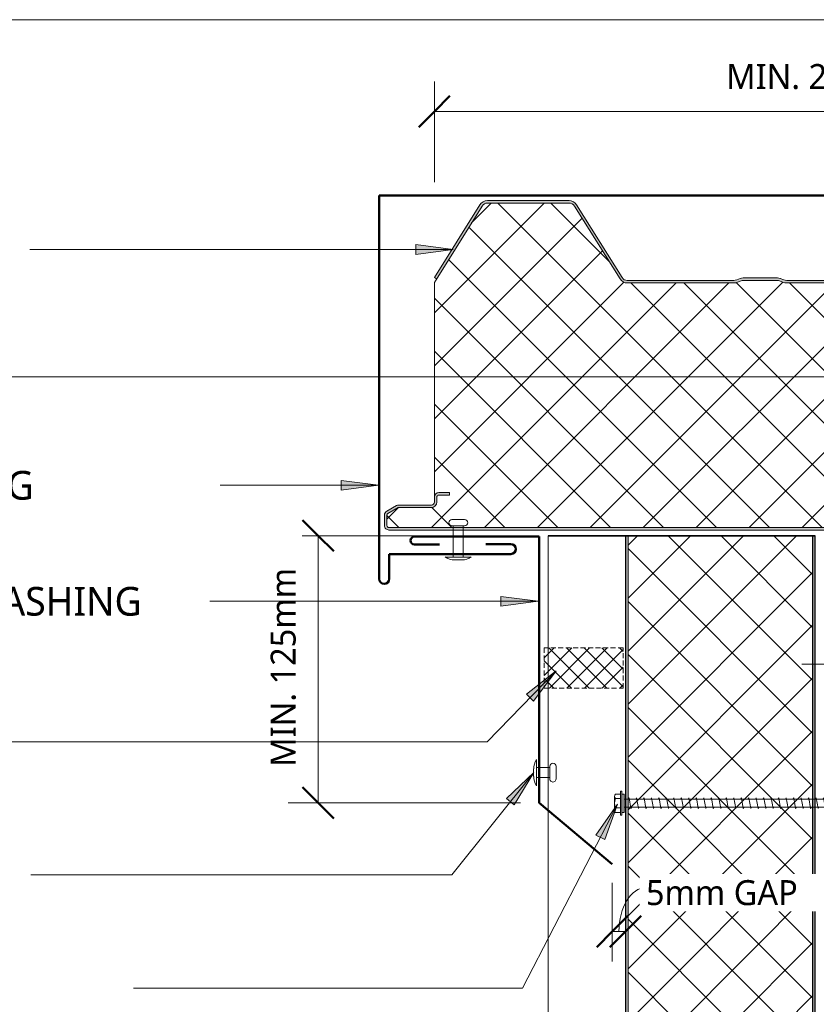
# Model space of a CAD drawing. Header units: millimetres. Extents: x -399 to 996, y 9 to 657.
# Tile 3 of 5: x -116 to 203, y 221 to 616. Entities that reach past the tile are written whole.
import ezdxf

# ---------------------------------------------------------------- set-up
doc = ezdxf.new("R2010")
doc.units = ezdxf.units.MM
doc.linetypes.add('Dash Short', pattern=[3, 2, -1])
for name, color, linetype, lineweight in [('A-ANNO-DIMS', 211, 'Continuous', 9), ('A-ANNO-DIMS-5', 211, 'Continuous', 9), ('A-DETL', 90, 'Continuous', 13), ('A-DETL-GENF', 92, 'Continuous', 13), ('G-ANNO-TEXT', 231, 'Continuous', 9)]:
    doc.layers.add(name, color=color, linetype=linetype, lineweight=lineweight)
doc.styles.add('Yu Gothic', font='Yu Gothic.ttf', dxfattribs={"height": 11.5})
doc.styles.add('Yu Gothic_1', font='Yu Gothic.ttf', dxfattribs={"height": 10})
doc.dimstyles.new('Diagonal', dxfattribs={"dimscale": 304.8, "dimtxt": 11.609035, "dimasz": 0.04101, "dimexe": 0.03937, "dimexo": 0.024606, "dimgap": 0.024606, "dimtad": 1, "dimdec": 0, "dimzin": 0, "dimdsep": 46, "dimtxsty": 'Yu Gothic_1', "dimblk1": 'OBLIQUE', "dimblk2": 'OBLIQUE', "dimsah": 1, "dimcen": 0.09, "dimazin": 0, "dimtfac": 1, "dimtdec": 4, "dimtix": 1, "dimtmove": 0, "dimatfit": 3, "dimfxl": 1, "dimtvp": 1, "dimtfill": 1, "dimtolj": 1, "dimtzin": 0, "dimarcsym": 2})
doc.dimstyles.new('Diagonal_1', dxfattribs={"dimscale": 304.8, "dimtxt": 11.609035, "dimasz": 0.04101, "dimexe": 0.03937, "dimexo": 0.024606, "dimgap": 0.024606, "dimtad": 1, "dimdec": 0, "dimzin": 0, "dimdsep": 46, "dimtxsty": 'Yu Gothic_1', "dimblk1": 'OBLIQUE', "dimblk2": 'OBLIQUE', "dimsah": 1, "dimcen": 0.09, "dimazin": 0, "dimtfac": 1, "dimtdec": 4, "dimtix": 1, "dimtmove": 1, "dimatfit": 3, "dimfxl": 1, "dimtvp": 1, "dimtfill": 1, "dimtolj": 1, "dimtzin": 0, "dimarcsym": 2})

# ---------------------------------------------------------------- blocks, each defined once
blk = doc.blocks.new('Thermospan Insulated Panel3 - 75mm-4144780-06  BARGE WITH PROFILED CLADDING')
at = {"layer": 'A-DETL-GENF'}
for points in [[(232.75, -31.35), (232.75, -32), (632.88, -32), (632.88, -31), (232.75, -31)], [(232.75, -106), (232.75, -107), (632.88, -107), (632.88, -106), (370.47, -106)]]:
    blk.add_hatch(color=256, dxfattribs=at).paths.add_polyline_path(points)
h = blk.add_hatch(dxfattribs=at)
h.set_pattern_fill('FP_1', color=256, style=0, pattern_type=2)
h.set_pattern_definition([(315, (224.03, 95.701), (10.6066, 10.6066), []), (45, (224.03, 95.701), (-10.6066, 10.6066), [])])
h.paths.add_polyline_path([(232.75, -32), (232.75, -106), (632.88, -106), (632.88, -32), (370.47, -32)])
for p, q in [((232.75, 0), (571.84, 0)), ((571.84, 0), (587.91, 0)), ((587.91, 0), (632.88, 0)), ((632.88, 0), (632.88, -107)), ((632.88, -32), (232.75, -32))]:
    blk.add_line(p, q, dxfattribs=at)
at = {"layer": 'A-DETL-GENF', "lineweight": 25}
for p, q in [((632.88, -31), (232.75, -31)), ((632.88, -106), (232.75, -106)), ((232.75, -107), (632.88, -107))]:
    blk.add_line(p, q, dxfattribs=at)
blk = doc.blocks.new('Metecno RFw 1000 - FLAT FINISH - RFw 1000 100mm - FLAT-4181614-06  BARGE WITH PROFILED CLADDING')
at = {"layer": 'A-DETL-GENF'}
h = blk.add_hatch(color=256, dxfattribs=at)
h.paths.add_polyline_path([(1009.62, 0), (53.69, 0), (53.69, -1), (1018.41, -1.03), (1018.77, -1.23), (1018.97, -1.59), (1019, -1.8), (1018.97, -6.17), (1018.77, -6.53), (1018.6, -6.65), (1014.54, -9), (1001.2, -9), (1000.63, -9.07), (1000.1, -9.29), (999.64, -9.64), (999.29, -10.1), (999.07, -10.63), (999, -11.2), (998.97, -13.41), (998.77, -13.76), (998.41, -13.97), (998.2, -14), (994, -14), (994, -15), (998.41, -14.97), (998.67, -14.94), (999.1, -14.76), (999.47, -14.47), (999.84, -13.89), (999.94, -13.67), (1000, -12.99), (1000.04, -10.89), (1000.16, -10.6), (1000.35, -10.35), (1000.6, -10.16), (1000.89, -10.04), (1001.2, -10), (1014.54, -9.97), (1014.79, -9.94), (1015.22, -9.76), (1019.1, -7.52), (1019.47, -7.23), (1019.84, -6.65), (1019.94, -6.43), (1020, -5.96), (1020, -1.8), (1019.9, -1.23), (1019.76, -0.9), (1019.47, -0.53), (1019, -0.2), (1018.6, -0.05), (1018.2, 0)])
h.paths.add_polyline_path([(879.95, -99), (879.19, -99.07), (878.46, -99.29), (876.68, -100), (862.07, -100), (860.28, -99.29), (859.55, -99.07), (858.79, -99), (815.95, -99), (815.19, -99.07), (814.46, -99.29), (812.68, -100), (798.07, -100), (796.28, -99.29), (795.55, -99.07), (794.79, -99), (752.04, -99), (751.18, -99.11), (750.39, -99.43), (749.69, -99.93), (749.15, -100.6), (730.91, -129.78), (730.5, -130.29), (729.97, -130.67), (729.36, -130.92), (728.71, -131), (696.04, -131), (695.38, -130.92), (694.77, -130.67), (694.25, -130.29), (693.83, -129.78), (675.59, -100.6), (675.05, -99.93), (674.36, -99.43), (673.56, -99.11), (672.71, -99), (629.95, -99), (629.19, -99.07), (628.46, -99.29), (626.68, -100), (612.07, -100), (610.28, -99.29), (609.55, -99.07), (608.79, -99), (565.95, -99), (565.19, -99.07), (564.46, -99.29), (562.68, -100), (548.07, -100), (546.28, -99.29), (545.55, -99.07), (544.79, -99), (502.04, -99), (501.18, -99.11), (500.39, -99.43), (499.69, -99.93), (499.15, -100.6), (480.91, -129.78), (480.5, -130.29), (479.97, -130.67), (479.36, -130.92), (478.71, -131), (446.04, -131), (445.38, -130.92), (444.77, -130.67), (444.25, -130.29), (443.83, -129.78), (425.59, -100.6), (425.05, -99.93), (424.36, -99.43), (423.56, -99.11), (422.71, -99), (379.95, -99), (379.19, -99.07), (378.46, -99.29), (376.68, -100), (362.07, -100), (360.28, -99.29), (359.55, -99.07), (358.79, -99), (315.95, -99), (315.19, -99.07), (314.46, -99.29), (312.68, -100), (298.07, -100), (296.28, -99.29), (295.55, -99.07), (294.79, -99), (252.04, -99), (251.18, -99.11), (250.39, -99.43), (249.69, -99.93), (249.15, -100.6), (230.91, -129.78), (230.5, -130.29), (229.97, -130.67), (229.36, -130.92), (228.71, -131), (196.04, -131), (195.38, -130.92), (194.77, -130.67), (194.25, -130.29), (193.83, -129.78), (175.59, -100.6), (175.05, -99.93), (174.36, -99.43), (173.56, -99.11), (172.71, -99), (129.95, -99), (129.07, -99.11), (128.46, -99.29), (126.68, -100), (112.07, -100), (110.28, -99.29), (109.55, -99.07), (108.79, -99), (65.95, -99), (65.19, -99.07), (64.46, -99.29), (62.68, -100), (53.69, -100), (53.69, -101), (62.86, -100.95), (63.41, -100.79), (65.38, -100.05), (65.95, -100), (109.36, -100.05), (110.28, -100.36), (111.88, -100.95), (112.45, -101), (126.86, -100.95), (127.41, -100.79), (129.38, -100.05), (129.95, -100), (172.71, -100), (173.31, -100.08), (173.87, -100.3), (174.36, -100.66), (174.74, -101.13), (192.98, -130.31), (193.56, -131.01), (194.29, -131.55), (195.13, -131.89), (196.04, -132), (228.71, -132), (229.61, -131.89), (230.45, -131.55), (231.26, -130.92), (231.76, -130.31), (250, -101.13), (250.39, -100.66), (250.87, -100.3), (251.43, -100.08), (252.04, -100), (295.36, -100.05), (296.28, -100.36), (297.88, -100.95), (298.45, -101), (312.86, -100.95), (313.41, -100.79), (315.38, -100.05), (315.95, -100), (359.36, -100.05), (360.28, -100.36), (361.88, -100.95), (362.45, -101), (376.86, -100.95), (377.41, -100.79), (379.38, -100.05), (379.95, -100), (422.71, -100), (423.31, -100.08), (423.87, -100.3), (424.36, -100.66), (424.74, -101.13), (442.98, -130.31), (443.56, -131.01), (444.29, -131.55), (445.13, -131.89), (446.04, -132), (478.71, -132), (479.61, -131.89), (480.5, -131.52), (481.2, -131), (481.76, -130.31), (500, -101.13), (500.39, -100.66), (500.87, -100.3), (501.43, -100.08), (502.04, -100), (545.36, -100.05), (546.28, -100.36), (547.88, -100.95), (548.45, -101), (562.86, -100.95), (563.41, -100.79), (565.38, -100.05), (565.95, -100), (609.36, -100.05), (610.28, -100.36), (611.88, -100.95), (612.45, -101), (626.86, -100.95), (627.41, -100.79), (629.38, -100.05), (629.95, -100), (672.71, -100), (673.31, -100.08), (673.87, -100.3), (674.36, -100.66), (674.74, -101.13), (692.98, -130.31), (693.56, -131.01), (694.29, -131.55), (695.13, -131.89), (696.04, -132), (728.71, -132), (729.61, -131.89), (730.45, -131.55), (731.2, -131), (731.76, -130.31), (750, -101.13), (750.39, -100.66), (750.87, -100.3), (751.43, -100.08), (752.04, -100), (795.36, -100.05), (796.28, -100.36), (797.88, -100.95), (798.45, -101), (812.86, -100.95), (813.41, -100.79), (815.38, -100.05), (815.95, -100), (859.36, -100.05), (860.28, -100.36), (861.88, -100.95), (862.45, -101), (876.86, -100.95), (877.41, -100.79), (879.38, -100.05), (879.95, -100), (922.71, -100), (923.31, -100.08), (923.87, -100.3), (924.36, -100.66), (924.74, -101.13), (942.98, -130.31), (943.56, -131.01), (944.29, -131.55), (945.13, -131.89), (946.04, -132), (978.71, -132), (979.61, -131.89), (980.45, -131.55), (981.19, -131.01), (981.76, -130.31), (1000, -101.13), (999.15, -100.6), (980.91, -129.78), (980.5, -130.29), (979.97, -130.67), (979.36, -130.92), (978.71, -131), (946.04, -131), (945.38, -130.92), (944.77, -130.67), (944.25, -130.29), (943.83, -129.78), (925.59, -100.6), (925.05, -99.93), (924.36, -99.43), (923.56, -99.11), (922.71, -99), (884.53, -99)])
h = blk.add_hatch(dxfattribs=at)
h.set_pattern_fill('FP_2', color=256, style=0, pattern_type=2)
h.set_pattern_definition([(225, (1050.084, 411.128), (10.6066, -10.6066), []), (315, (1050.084, 411.128), (10.6066, 10.6066), [])])
h.paths.add_polyline_path([(1018.2, -1), (53.69, -1), (53.69, -100), (62.68, -100), (64.46, -99.29), (65.19, -99.07), (65.95, -99), (108.79, -99), (109.55, -99.07), (110.28, -99.29), (112.07, -100), (126.68, -100), (128.46, -99.29), (129.19, -99.07), (129.95, -99), (172.71, -99), (173.56, -99.11), (174.36, -99.43), (175.05, -99.93), (175.59, -100.6), (193.83, -129.78), (194.25, -130.29), (194.77, -130.67), (195.38, -130.92), (196.04, -131), (228.71, -131), (229.36, -130.92), (229.97, -130.67), (230.5, -130.29), (230.91, -129.78), (249.15, -100.6), (249.69, -99.93), (250.39, -99.43), (251.18, -99.11), (252.04, -99), (294.79, -99), (295.55, -99.07), (296.28, -99.29), (298.07, -100), (312.68, -100), (314.46, -99.29), (315.19, -99.07), (315.95, -99), (358.79, -99), (359.55, -99.07), (360.28, -99.29), (362.07, -100), (376.68, -100), (378.46, -99.29), (379.19, -99.07), (379.95, -99), (422.71, -99), (423.56, -99.11), (424.36, -99.43), (425.05, -99.93), (425.59, -100.6), (443.83, -129.78), (444.25, -130.29), (444.77, -130.67), (445.38, -130.92), (446.04, -131), (478.71, -131), (479.36, -130.92), (479.97, -130.67), (480.5, -130.29), (480.91, -129.78), (499.15, -100.6), (499.69, -99.93), (500.39, -99.43), (501.18, -99.11), (502.04, -99), (544.79, -99), (545.55, -99.07), (546.28, -99.29), (548.07, -100), (562.68, -100), (564.46, -99.29), (565.19, -99.07), (565.95, -99), (608.79, -99), (609.55, -99.07), (610.28, -99.29), (612.07, -100), (626.68, -100), (628.46, -99.29), (629.19, -99.07), (629.95, -99), (672.71, -99), (673.56, -99.11), (674.36, -99.43), (675.05, -99.93), (675.59, -100.6), (693.83, -129.78), (694.25, -130.29), (694.77, -130.67), (695.38, -130.92), (696.04, -131), (728.71, -131), (729.36, -130.92), (729.97, -130.67), (730.5, -130.29), (730.91, -129.78), (749.15, -100.6), (749.69, -99.93), (750.39, -99.43), (751.18, -99.11), (752.04, -99), (794.79, -99), (795.55, -99.07), (796.28, -99.29), (798.07, -100), (812.68, -100), (814.46, -99.29), (815.19, -99.07), (815.95, -99), (858.79, -99), (859.55, -99.07), (860.28, -99.29), (862.07, -100), (876.68, -100), (878.46, -99.29), (879.19, -99.07), (879.95, -99), (922.71, -99), (923.56, -99.11), (924.36, -99.43), (925.05, -99.93), (925.59, -100.6), (943.83, -129.78), (944.25, -130.29), (944.77, -130.67), (945.38, -130.92), (946.04, -131), (978.71, -131), (979.36, -130.92), (979.97, -130.67), (980.5, -130.29), (980.91, -129.78), (1000, -99.24), (1000, -13.2), (999.94, -13.67), (999.76, -14.1), (999.47, -14.47), (999.1, -14.76), (998.67, -14.94), (998.2, -15), (994, -15), (994, -14), (998.41, -13.97), (998.77, -13.76), (998.89, -13.6), (999, -12.99), (999, -11.2), (999.07, -10.63), (999.29, -10.1), (999.64, -9.64), (1000.1, -9.29), (1000.63, -9.07), (1001.2, -9), (1014.54, -9), (1018.77, -6.53), (1018.89, -6.36), (1019, -5.96), (1019, -1.8), (1018.89, -1.4), (1018.6, -1.11), (1018.41, -1.03)])
for p, q in [((1018.2, 0), (53.69, 0)), ((1018.2, -1), (53.69, -1)), ((1019, -5.96), (1019, -1.8)), ((1020, -5.96), (1020, -1.8)), ((1014.54, -9), (1018.6, -6.65)), ((1015.22, -9.76), (1019.1, -7.52)), ((999, -13.2), (999, -11.2)), ((1000, -13.2), (1000, -11.2)), ((1001.2, -9), (1014.54, -9)), ((1001.2, -10), (1014.32, -10)), ((994, -15), (994, -14)), ((994, -14), (998.2, -14)), ((998.2, -15), (994, -15)), ((1000, -99.24), (1000, -13.2)), ((815.95, -99), (858.79, -99)), ((815.95, -100), (858.79, -100)), ((859.91, -100.21), (861.34, -100.79)), ((860.28, -99.29), (862.07, -100)), ((862.07, -100), (876.68, -100)), ((862.45, -101), (876.29, -101)), ((876.68, -100), (878.46, -99.29)), ((877.41, -100.79), (878.84, -100.21)), ((879.95, -99), (922.71, -99)), ((879.95, -100), (922.71, -100)), ((924.74, -101.13), (942.98, -130.31)), ((925.59, -100.6), (943.83, -129.78)), ((980.91, -129.78), (1000, -99.24)), ((981.76, -130.31), (1000, -101.13)), ((1000, -101.13), (999.15, -100.6)), ((946.04, -131), (978.71, -131)), ((946.04, -132), (978.71, -132))]:
    blk.add_line(p, q, dxfattribs=at)
for centre, radius, start, end in [((1018.2, -1.8), 1.8, 360, 90), ((1018.2, -1.8), 0.8, 360, 90), ((1018.2, -1.8), 0.8, 360, 30), ((1018.2, -5.96), 0.8, 300, 0), ((1018.2, -5.96), 0.8, 330, 0), ((1018.2, -5.96), 1.8, 300, 360), ((1001.2, -11.2), 2.2, 90, 180), ((1001.2, -11.2), 1.2, 90, 180), ((1014.32, -8.2), 1.8, 270, 300), ((998.2, -13.2), 1.8, 270, 360), ((998.2, -13.2), 0.8, 270, 0), ((998.2, -13.2), 0.8, 330, 0), ((858.79, -103), 4, 68.1986, 90), ((858.79, -103), 3, 68.1986, 90), ((862.45, -98), 3, 248.1986, 270), ((876.29, -98), 3, 270, 291.8014), ((879.95, -103), 4, 90, 111.8014), ((879.95, -103), 3, 90, 111.8014), ((922.71, -102.4), 3.4, 32.0054, 90), ((922.71, -102.4), 2.4, 32.0054, 90), ((946.04, -128.4), 2.6, 212.0054, 270), ((978.71, -128.4), 2.6, 270, 327.9946), ((946.04, -128.4), 3.6, 212.0054, 270), ((978.71, -128.4), 3.6, 270, 327.9946)]:
    blk.add_arc(centre, radius, start, end, dxfattribs=at)
blk = doc.blocks.new('Foam Closure - Foam Closure-4718124-06  BARGE WITH PROFILED CLADDING')
at = {"layer": 'A-DETL-GENF'}
h = blk.add_hatch(dxfattribs=at)
h.set_pattern_fill('FP_3', color=256, style=0, pattern_type=2)
h.set_pattern_definition([(225, (125.701, 347.807), (3.535534, -3.535534), []), (315, (125.701, 347.807), (3.535534, 3.535534), [])])
h.paths.add_polyline_path([(31.58, 0), (0, 0), (0, -16.07), (31.58, -16.07)])
at = {"layer": 'A-DETL-GENF', "linetype": 'Dash Short'}
for p, q in [((0, 0), (0, -16.07)), ((31.58, 0), (0, 0)), ((31.58, -16.07), (31.58, 0)), ((0, -16.07), (31.58, -16.07))]:
    blk.add_line(p, q, dxfattribs=at)
blk = doc.blocks.new('TEK Screw - TEK Screw-4782891-06  BARGE WITH PROFILED CLADDING')
at = {"layer": 'A-DETL-GENF'}
blk.add_hatch(color=256, dxfattribs=at).paths.add_polyline_path([(-3.67, 0), (3.67, 0), (3.67, 1), (-3.67, 1)])
for p, q in [((-2.76, 3.97), (2.76, 3.97)), ((4.79, 1.5), (-4.79, 1.5)), ((-4.79, 1.5), (-4.79, 1)), ((-3.67, 1), (-4.79, 1)), ((-3.67, 1.5), (-3.67, 3.47)), ((3.67, 1), (-3.67, 1)), ((-3.67, 1), (-3.67, 0)), ((-3.67, 0), (3.67, 0)), ((-1.85, 1.5), (-1.85, 3.47)), ((-1.6, 0), (-1.6, -106.41)), ((1.6, -106.41), (1.6, 0)), ((1.85, 1.5), (1.85, 3.47)), ((3.67, 1.5), (3.67, 3.47)), ((4.79, 1), (3.67, 1)), ((3.67, 0), (3.67, 1)), ((4.79, 1), (4.79, 1.5)), ((2.17, -1.91), (-2.17, -2.67)), ((-2.17, -2.67), (-1.6, -3)), ((1.6, -1.58), (2.17, -1.91)), ((2.17, -4.91), (-2.17, -5.67)), ((-2.17, -5.67), (-1.6, -6)), ((1.6, -4.58), (2.17, -4.91)), ((1.6, -7.58), (2.17, -7.91)), ((2.17, -7.91), (-2.17, -8.67)), ((-2.17, -8.67), (-1.6, -9)), ((2.17, -10.91), (-2.17, -11.67)), ((-2.17, -11.67), (-1.6, -12)), ((1.6, -10.58), (2.17, -10.91)), ((2.17, -13.91), (-2.17, -14.67)), ((-2.17, -14.67), (-1.6, -15)), ((1.6, -13.58), (2.17, -13.91)), ((2.17, -16.91), (-2.17, -17.67)), ((-2.17, -17.67), (-1.6, -18)), ((1.6, -16.58), (2.17, -16.91)), ((1.6, -19.58), (2.17, -19.91)), ((2.17, -19.91), (-2.17, -20.67)), ((-2.17, -20.67), (-1.6, -21)), ((2.17, -22.91), (-2.17, -23.67)), ((-2.17, -23.67), (-1.6, -24)), ((1.6, -22.58), (2.17, -22.91)), ((2.17, -25.91), (-2.17, -26.67)), ((-2.17, -26.67), (-1.6, -27)), ((1.6, -25.58), (2.17, -25.91)), ((2.17, -28.91), (-2.17, -29.67)), ((-2.17, -29.67), (-1.6, -30)), ((1.6, -28.58), (2.17, -28.91)), ((2.17, -31.91), (-2.17, -32.67)), ((-2.17, -32.67), (-1.6, -33)), ((2.17, -34.91), (-2.17, -35.67)), ((1.6, -31.58), (2.17, -31.91)), ((1.6, -34.58), (2.17, -34.91)), ((-2.17, -35.67), (-1.6, -36)), ((2.17, -37.91), (-2.17, -38.67)), ((-2.17, -38.67), (-1.6, -39)), ((1.6, -37.58), (2.17, -37.91)), ((2.17, -40.91), (-2.17, -41.67)), ((-2.17, -41.67), (-1.6, -42)), ((1.6, -40.58), (2.17, -40.91)), ((2.17, -43.91), (-2.17, -44.67)), ((-2.17, -44.67), (-1.6, -45)), ((2.17, -46.91), (-2.17, -47.67)), ((1.6, -43.58), (2.17, -43.91)), ((1.6, -46.58), (2.17, -46.91)), ((-2.17, -47.67), (-1.6, -48)), ((2.17, -49.91), (-2.17, -50.67)), ((-2.17, -50.67), (-1.6, -51)), ((1.6, -49.58), (2.17, -49.91)), ((2.17, -52.91), (-2.17, -53.67)), ((-2.17, -53.67), (-1.6, -54)), ((1.6, -52.58), (2.17, -52.91)), ((2.17, -55.91), (-2.17, -56.67)), ((-2.17, -56.67), (-1.6, -57)), ((2.17, -58.91), (-2.17, -59.67)), ((1.6, -55.58), (2.17, -55.91)), ((1.6, -58.58), (2.17, -58.91)), ((-2.17, -59.67), (-1.6, -60)), ((2.17, -61.91), (-2.17, -62.67)), ((-2.17, -62.67), (-1.6, -63)), ((1.6, -61.58), (2.17, -61.91)), ((2.17, -64.91), (-2.17, -65.67)), ((-2.17, -65.67), (-1.6, -66)), ((1.6, -64.58), (2.17, -64.91)), ((2.17, -67.91), (-2.17, -68.67)), ((-2.17, -68.67), (-1.6, -69)), ((2.17, -70.91), (-2.17, -71.67)), ((1.6, -67.58), (2.17, -67.91)), ((1.6, -70.58), (2.17, -70.91)), ((-2.17, -71.67), (-1.6, -72)), ((2.17, -73.91), (-2.17, -74.67)), ((-2.17, -74.67), (-1.6, -75)), ((1.6, -73.58), (2.17, -73.91)), ((2.17, -76.91), (-2.17, -77.67)), ((-2.17, -77.67), (-1.6, -78)), ((1.6, -76.58), (2.17, -76.91)), ((2.17, -79.91), (-2.17, -80.67)), ((-2.17, -80.67), (-1.6, -81)), ((1.6, -79.58), (2.17, -79.91)), ((1.6, -82.58), (2.17, -82.91)), ((2.17, -82.91), (-2.17, -83.67)), ((-2.17, -83.67), (-1.6, -84)), ((2.17, -85.91), (-2.17, -86.67)), ((-2.17, -86.67), (-1.6, -87)), ((1.6, -85.58), (2.17, -85.91)), ((2.17, -88.91), (-2.17, -89.67)), ((-2.17, -89.67), (-1.6, -90)), ((1.6, -88.58), (2.17, -88.91)), ((2.17, -91.91), (-2.17, -92.67)), ((-2.17, -92.67), (-1.6, -93)), ((1.6, -91.58), (2.17, -91.91)), ((1.6, -94.58), (2.17, -94.91)), ((2.17, -94.91), (-2.17, -95.67)), ((-2.17, -95.67), (-1.6, -96)), ((2.17, -97.91), (-2.17, -98.67)), ((1.6, -97.58), (2.17, -97.91)), ((-2.17, -98.67), (-1.6, -99)), ((2.17, -100.91), (-2.17, -101.67)), ((-2.17, -101.67), (-1.6, -102)), ((1.6, -100.58), (2.17, -100.91)), ((2.17, -103.91), (-2.17, -104.67)), ((-2.17, -104.67), (-1.6, -105)), ((-1.28, -106.72), (-1.6, -106.41)), ((1.28, -106.72), (1.6, -106.41)), ((1.6, -103.58), (2.17, -103.91)), ((2.17, -106.91), (-2.17, -107.67)), ((-2.17, -107.67), (-1.6, -108)), ((-1.28, -109.95), (-1.28, -106.72)), ((-1.28, -109.95), (-0.56, -107.07)), ((-1.28, -109.95), (0, -111.47)), ((0, -111.47), (1.28, -106.72)), ((1.28, -109.95), (0, -111.47)), ((1.28, -109.95), (1.28, -106.72)), ((1.6, -106.58), (2.17, -106.91))]:
    blk.add_line(p, q, dxfattribs=at)
for centre, radius, start, end in [((-2.76, 2.9), 1.08, 32.3801, 147.6199), ((0, 0.31), 3.67, 59.7274, 120.2726), ((2.76, 2.9), 1.08, 32.3801, 147.6199), ((0.49, -107.61), 1.18, 48.2394, 152.9362)]:
    blk.add_arc(centre, radius, start, end, dxfattribs=at)
blk = doc.blocks.new('Pop Rivets2 - Rivet-4185984-06  BARGE WITH PROFILED CLADDING')
at = {"layer": 'A-DETL-GENF'}
for p, q in [((5.24, 0), (-5.24, 0)), ((-2, -12.49), (-2, 0)), ((-1.5, 1.16), (1.5, 1.16)), ((2, -12.49), (2, 0)), ((2.53, -12.49), (-2.53, -12.49)), ((-2.53, -14.99), (2.53, -14.99))]:
    blk.add_line(p, q, dxfattribs=at)
for centre, radius, start, end in [((-1.5, -5.47), 6.62, 90, 124.3637), ((1.5, -5.47), 6.62, 55.6363, 90), ((-2.53, -13.74), 1.25, 90, 270), ((2.53, -13.74), 1.25, 270, 90)]:
    blk.add_arc(centre, radius, start, end, dxfattribs=at)
blk = doc.blocks.new('Line Fixing - Rivet-4899946-06  BARGE WITH PROFILED CLADDING')
at = {"layer": 'A-DETL-GENF'}
blk.add_line((0, -10.52), (0, 0), dxfattribs=at)
blk = doc.blocks.new('Pop Rivets2 - Rivet-4628527-06  BARGE WITH PROFILED CLADDING')
at = {"layer": 'A-DETL-GENF'}
for p, q in [((-2.53, 7.8), (2.53, 7.8)), ((2.53, 5.3), (-2.53, 5.3)), ((-2, 5.3), (-2, 0)), ((2, 5.3), (2, 0)), ((5.24, 0), (-5.24, 0)), ((-1.5, -1.16), (1.5, -1.16))]:
    blk.add_line(p, q, dxfattribs=at)
for centre, radius, start, end in [((-2.53, 6.55), 1.25, 90, 270), ((2.53, 6.55), 1.25, 270, 90), ((-1.5, 5.47), 6.62, 235.6363, 270), ((1.5, 5.47), 6.62, 270, 304.3637)]:
    blk.add_arc(centre, radius, start, end, dxfattribs=at)
blk = doc.blocks.new('DIMBLOCK1-06  BARGE WITH PROFILED CLADDING')
at = {"layer": 'A-ANNO-DIMS-5', "lineweight": 50}
for p, q in [((3.5, 408.85), (-2.75, 415.1)), ((3.5, 408.85), (9.75, 402.6)), ((3.5, 301.78), (-2.75, 308.03)), ((3.5, 301.78), (9.75, 295.53))]:
    blk.add_line(p, q, dxfattribs=at)
at = {"layer": 'A-ANNO-DIMS-5'}
for p, q in [((3.5, 408.85), (-8.5, 408.85)), ((3.5, 301.78), (3.5, 408.85)), ((3.5, 408.85), (88.2, 408.85)), ((3.5, 301.78), (-8.5, 301.78)), ((3.5, 301.78), (84.63, 301.78))]:
    blk.add_line(p, q, dxfattribs=at)
at = {"layer": 'A-ANNO-DIMS-5', "color": 0, "insert": (-15.54, 316.22), "char_height": 10, "width": 93.8283, "attachment_point": 1, "rotation": 90, "line_spacing_factor": 1.024327, "style": 'Yu Gothic_1', "bg_fill": 3, "box_fill_scale": 1.25, "bg_fill_color": 256, "bg_fill_true_color": 13158600, "bg_fill_transparency": 0}
blk.add_mtext('MIN. 125mm\\fYu Gothic|b0|i0|c178|p34|;\u200d', dxfattribs=at)
blk = doc.blocks.new('_Oblique')
at = {"color": 0, "linetype": 'ByBlock', "lineweight": -2}
blk.add_line((-0.5, -0.5), (0.5, 0.5), dxfattribs=at)
blk = doc.blocks.new('DIMBLOCK3-06  BARGE WITH PROFILED CLADDING')
at = {"layer": 'A-ANNO-DIMS-5'}
for p, q in [((121.38, 250.2), (121.38, 269.73)), ((121.38, 250.2), (126.7, 250.2)), ((121.38, 250.2), (121.38, 238.2)), ((126.7, 250.2), (126.7, 251.54)), ((126.7, 250.2), (126.7, 238.2))]:
    blk.add_line(p, q, dxfattribs=at)
at = {"layer": 'A-ANNO-DIMS-5', "lineweight": 50}
for p, q in [((121.38, 250.2), (127.63, 256.45)), ((126.7, 250.2), (132.95, 256.45)), ((121.38, 250.2), (115.13, 243.95)), ((126.7, 250.2), (120.45, 243.95))]:
    blk.add_line(p, q, dxfattribs=at)
at = {"layer": 'A-ANNO-DIMS-5'}
blk.add_ellipse((134.86, 250.2), major_axis=(0, 17.62), ratio=0.613798, start_param=0, end_param=1.570796, dxfattribs=at)
at = {"layer": 'A-ANNO-DIMS-5', "color": 0, "insert": (134.86, 270.82), "char_height": 10, "width": 73.5467, "attachment_point": 1, "line_spacing_factor": 1.024327, "style": 'Yu Gothic_1', "bg_fill": 3, "box_fill_scale": 1.25, "bg_fill_color": 256, "bg_fill_true_color": 13158600, "bg_fill_transparency": 0}
blk.add_mtext('5mm GAP', dxfattribs=at)
blk = doc.blocks.new('DIMBLOCK4-06  BARGE WITH PROFILED CLADDING')
at = {"layer": 'A-ANNO-DIMS-5'}
for p, q in [((50.08, 578.82), (50.08, 590.82)), ((358.58, 578.82), (358.58, 590.82)), ((50.08, 578.82), (358.58, 578.82)), ((50.08, 578.82), (50.08, 550.58)), ((358.58, 578.82), (358.58, 552.7))]:
    blk.add_line(p, q, dxfattribs=at)
at = {"layer": 'A-ANNO-DIMS-5', "lineweight": 50}
for p, q in [((50.08, 578.82), (56.33, 585.07)), ((358.58, 578.82), (364.83, 585.07)), ((50.08, 578.82), (43.83, 572.57)), ((358.58, 578.82), (352.33, 572.57))]:
    blk.add_line(p, q, dxfattribs=at)
at = {"layer": 'A-ANNO-DIMS-5', "color": 0, "insert": (167.03, 597.86), "char_height": 10, "width": 89.5261, "attachment_point": 1, "line_spacing_factor": 1.024327, "style": 'Yu Gothic_1', "bg_fill": 3, "box_fill_scale": 1.25, "bg_fill_color": 256, "bg_fill_true_color": 13158600, "bg_fill_transparency": 0}
blk.add_mtext('MIN. 2 RIBS', dxfattribs=at)

msp = doc.modelspace()

# ---------------------------------------------------------------- hatches: boundary and pattern name
at = {"layer": 'G-ANNO-TEXT'}
for points in [[(57.58, 523.53), (42.58, 525.5), (42.58, 521.55)], [(27.73, 429.05), (12.73, 431.03), (12.73, 427.08)], [(123.5, 301.28), (114.85, 288.87), (118.36, 287.05)]]:
    msp.add_hatch(color=7, dxfattribs=at).paths.add_polyline_path(points)

# ---------------------------------------------------------------- linework, layer by layer
at = {"layer": 'A-DETL', "lineweight": 50}
for p, q in [((27.97, 545.2), (358.58, 545.2)), ((27.97, 545.2), (27.97, 391.51)), ((92.13, 408.52), (42.13, 408.52)), ((92.13, 301.78), (92.13, 408.52)), ((42.13, 405.31), (52.13, 405.31)), ((80.72, 405.51), (70.72, 405.51)), ((31.97, 391.51), (31.97, 401.51)), ((31.97, 401.51), (80.72, 401.51)), ((92.13, 301.78), (121.38, 277.23))]:
    msp.add_line(p, q, dxfattribs=at)
at = {"layer": 'A-DETL', "lineweight": 35}
msp.add_line((95.7, 408.85), (202.7, 408.85), dxfattribs=at)
at = {"layer": 'A-DETL', "lineweight": 50}
for centre, radius, start, end in [((42.13, 406.91), 1.6, 90, 270), ((80.72, 403.51), 2, 270, 90), ((29.97, 391.51), 2, 180, 360)]:
    msp.add_arc(centre, radius, start, end, dxfattribs=at)
at = {"layer": 'G-ANNO-TEXT', "color": 7}
for p, q in [((306.75, 615.63), (-143.49, 615.63)), ((57.58, 523.53), (42.58, 525.5)), ((42.58, 525.5), (42.58, 521.55)), ((-101.35, 523.53), (-112.06, 523.53)), ((57.58, 523.53), (-101.35, 523.53)), ((42.58, 521.55), (57.58, 523.53)), ((236.52, 472.48), (-124.71, 472.48)), ((27.73, 429.05), (12.73, 431.03)), ((12.73, 431.03), (12.73, 427.08)), ((-85.1, 429.05), (-91.55, 429.05)), ((27.73, 429.05), (-85.1, 429.05)), ((12.73, 427.08), (27.73, 429.05)), ((-39.98, 382.57), (-40.29, 382.57)), ((123.5, 301.28), (114.85, 288.87)), ((118.36, 287.05), (123.5, 301.28)), ((114.85, 288.87), (118.36, 287.05)), ((-83.63, 273.01), (-111.73, 273.01)), ((57.04, 273.01), (-83.63, 273.01)), ((85.34, 227.55), (-70.54, 227.55))]:
    msp.add_line(p, q, dxfattribs=at)

# ---------------------------------------------------------------- block references
at = {"layer": 'A-DETL-GENF'}
for name, p, rotation in [('Metecno RFw 1000 - FLAT FINISH - RFw 1000 100mm - FLAT-4181614-06  BARGE WITH PROFILED CLADDING', (1050.08, 411.13), 180), ('Pop Rivets2 - Rivet-4185984-06  BARGE WITH PROFILED CLADDING', (59.64, 400.31), 180), ('Thermospan Insulated Panel3 - 75mm-4144780-06  BARGE WITH PROFILED CLADDING', (95.7, -224.03), 89.9999999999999), ('Line Fixing - Rivet-4899946-06  BARGE WITH PROFILED CLADDING', (207.84, 357.36), 269.9999999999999), ('Pop Rivets2 - Rivet-4628527-06  BARGE WITH PROFILED CLADDING', (91.03, 313.9), 269.9999999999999), ('TEK Screw - TEK Screw-4782891-06  BARGE WITH PROFILED CLADDING', (126.2, 301.64), 90.00000000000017)]:
    msp.add_blockref(name, p, dxfattribs=dict(at, rotation=rotation))
at = {"layer": 'A-DETL-GENF', "linetype": 'Dash Short', "rotation": 180}
msp.add_blockref('Foam Closure - Foam Closure-4718124-06  BARGE WITH PROFILED CLADDING', (125.7, 347.81), dxfattribs=at)

# ---------------------------------------------------------------- texts
at = {"layer": 'G-ANNO-TEXT', "color": 7, "char_height": 11.5, "attachment_point": 1, "style": 'Yu Gothic', "bg_fill": 3, "box_fill_scale": 1.25, "bg_fill_color": 256, "bg_fill_true_color": 13158600, "bg_fill_transparency": 0}
for s, insert, width in [('PRE-FINISHED 0.55mm BARGE FLASHING', (-399.04, 434.8), 360.3585), ('PRE-FINISHED 0.55mm COLORSTEEL FLASHING ', (-399.04, 388.32), 422.4893)]:
    msp.add_mtext(s, dxfattribs=dict(at, insert=insert, width=width))

# ---------------------------------------------------------------- next in the draw order: dimensions: what is measured, and where the dimension line sits
at = {"layer": 'A-ANNO-DIMS'}
dim = msp.add_linear_dim(base=(358.58, 578.82), p1=(50.08, 543.08), p2=(358.58, 545.2), text='MIN. 2 RIBS', dimstyle='Diagonal', override={"dimpost": '<>', "dimfxl": 308.501053}, dxfattribs=at)
dim.commit()
dim.dimension.update_dxf_attribs({"geometry": 'DIMBLOCK4-06  BARGE WITH PROFILED CLADDING', "text_midpoint": (204.33, 591.36)})
dim = msp.add_linear_dim(base=(3.5, 408.85), p1=(92.13, 301.78), p2=(95.7, 408.85), angle=90, text='MIN. 125mm\u200d', dimstyle='Diagonal', override={"dimpost": '<>', "dimfxl": 107.129328}, dxfattribs=at)
dim.commit()
dim.dimension.update_dxf_attribs({"geometry": 'DIMBLOCK1-06  BARGE WITH PROFILED CLADDING', "text_midpoint": (-9.94, 355.32)})
dim = msp.add_linear_dim(base=(126.7, 250.2), p1=(121.38, 277.23), p2=(126.7, 259.04), text='5mm GAP', dimstyle='Diagonal_1', override={"dimpost": '<>', "dimfxl": 18.953257}, dxfattribs=at)
dim.commit()
dim.dimension.update_dxf_attribs({"geometry": 'DIMBLOCK3-06  BARGE WITH PROFILED CLADDING', "text_midpoint": (171.63, 264.15), "dimtype": 160})

# ---------------------------------------------------------------- next in the draw order: hatches: boundary and pattern name
at = {"layer": 'G-ANNO-TEXT'}
for points in [[(91.69, 382.57), (76.69, 384.55), (76.69, 380.6)], [(98.83, 354.69), (86.96, 345.31), (89.79, 342.56)], [(89.97, 313.96), (79.03, 303.51), (82.11, 301.04)]]:
    msp.add_hatch(color=7, dxfattribs=at).paths.add_polyline_path(points)

# ---------------------------------------------------------------- next in the draw order: linework, layer by layer
at = {"layer": 'G-ANNO-TEXT', "color": 7}
for p, q in [((91.69, 382.57), (76.69, 384.55)), ((76.69, 384.55), (76.69, 380.6)), ((91.69, 382.57), (-39.98, 382.57)), ((76.69, 380.6), (91.69, 382.57)), ((98.83, 354.69), (71.19, 326.25)), ((98.83, 354.69), (86.96, 345.31)), ((89.79, 342.56), (98.83, 354.69)), ((86.96, 345.31), (89.79, 342.56)), ((71.19, 326.25), (-166.13, 326.25)), ((89.97, 313.96), (57.04, 273.01)), ((89.97, 313.96), (79.03, 303.51)), ((82.11, 301.04), (89.97, 313.96)), ((79.03, 303.51), (82.11, 301.04)), ((123.5, 301.28), (85.34, 227.55))]:
    msp.add_line(p, q, dxfattribs=at)

doc.saveas('drawing.dxf')
